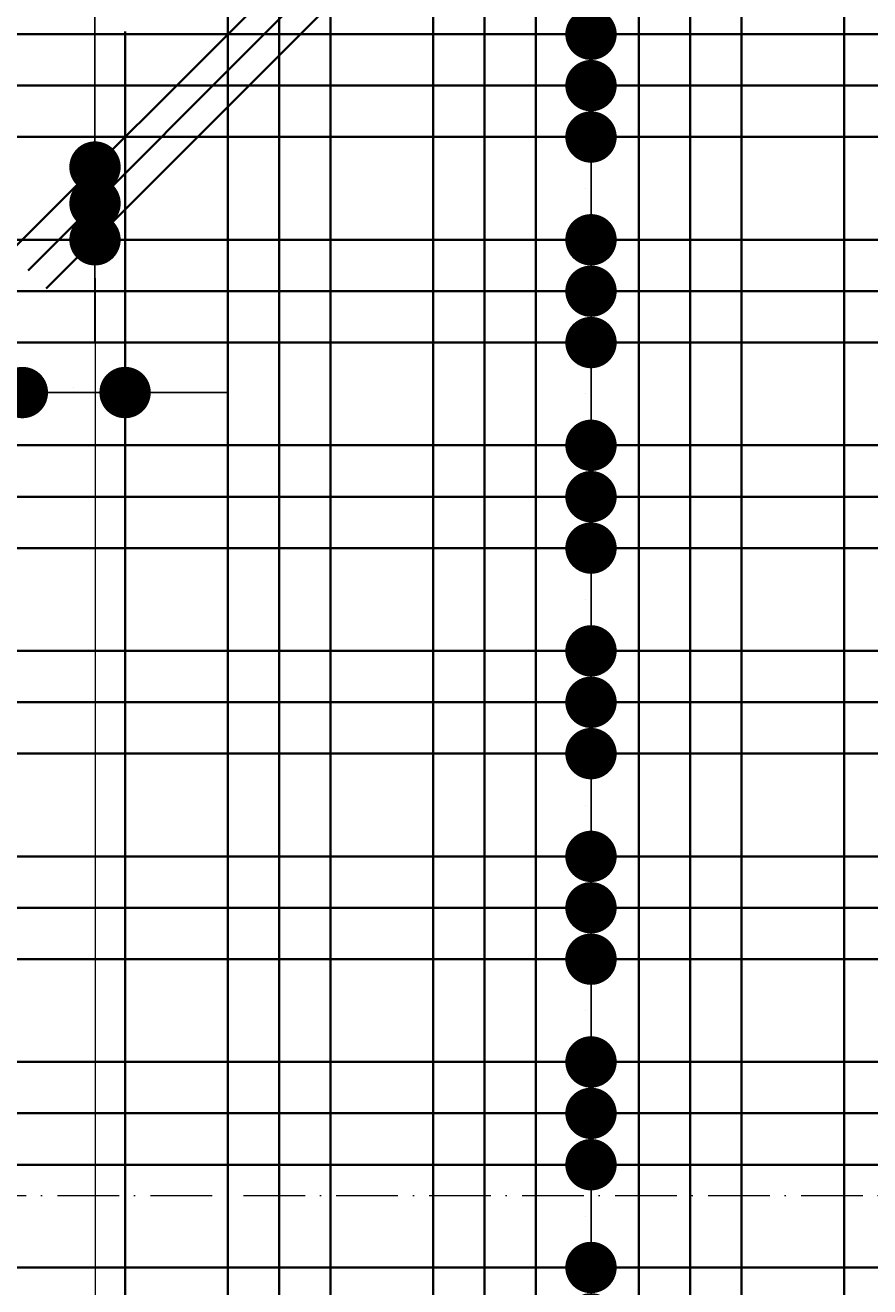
# Model space of a CAD drawing. Header units: millimetres. Extents: x 300938 to 312016, y 11971 to 20881.
# Tile 31 of 239: x 306791 to 306956, y 14106 to 14352. Entities that reach past the tile are written whole.
import ezdxf

# ---------------------------------------------------------------- set-up
doc = ezdxf.new("R2010")
doc.units = ezdxf.units.MM
doc.linetypes.add('ACAD_ISO10W100', pattern=[18, 12, -3, 0, -3])
for name, color, linetype, lineweight in [('konstrukcja wymiary', 1, 'Continuous', 13), ('osie', 5, 'ACAD_ISO10W100', 13), ('zbrojenie płyty', 141, 'Continuous', 35)]:
    doc.layers.add(name, color=color, linetype=linetype, lineweight=lineweight)
doc.styles.get("Standard").update_dxf_attribs({"font": 'romand.shx', "oblique": 10})
doc.dimstyles.new('kropki', dxfattribs={"dimtxt": 0.001, "dimasz": 10, "dimexe": 1.25, "dimexo": 0.625, "dimgap": 1, "dimtad": 1, "dimtxsty": 'Standard', "dimblk": 'DOT', "dimcen": 2.5, "dimadec": 0, "dimazin": 0, "dimtfac": 1, "dimtmove": 0, "dimatfit": 3, "dimfxl": 1, "dimfxlon": 1, "dimarcsym": 0})

# ---------------------------------------------------------------- blocks, each defined once
blk = doc.blocks.new('_Dot')
at = {"color": 0, "linetype": 'ByBlock', "lineweight": -2}
blk.add_line((-0.5, 0), (-1, 0), dxfattribs=at)
at = {"color": 0, "linetype": 'ByBlock', "const_width": 0.5}
blk.add_lwpolyline([(-0.25, 0, 1), (0.25, 0, 1)], format="xyb", close=True, dxfattribs=at)
blk = doc.blocks.new('*D2224')
at = {"layer": 'Defpoints', "color": 0, "transparency": 16777216}
for p in [(306890.94, 14100.22), (306901.66, 14100.22), (306890.94, 14090.22)]:
    blk.add_point(p, dxfattribs=at)
at = {"layer": 'konstrukcja wymiary', "color": 0, "lineweight": -2, "transparency": 16777216}
for p, q in [((306901.66, 14110.22), (306901.66, 14120.22)), ((306900.66, 14100.22), (306902.91, 14100.22)), ((306901.66, 14090.22), (306901.66, 14100.22)), ((306900.66, 14090.22), (306902.91, 14090.22)), ((306901.66, 14080.22), (306901.66, 14070.22))]:
    blk.add_line(p, q, dxfattribs=at)
at = {"layer": 'konstrukcja wymiary', "color": 0, "lineweight": -2, "transparency": 16777216, "xscale": 10, "yscale": 10, "zscale": 10}
for p, rotation in [((306901.66, 14100.22), 270), ((306901.66, 14090.22), 90)]:
    blk.add_blockref('_Dot', p, dxfattribs=dict(at, rotation=rotation))
at = {"layer": 'konstrukcja wymiary', "color": 0, "transparency": 16777216, "insert": (306900.66, 14095.22), "char_height": 0.001, "attachment_point": 5, "rotation": 90}
blk.add_mtext('10', dxfattribs=at)
blk = doc.blocks.new('*D2225')
at = {"layer": 'Defpoints', "color": 0, "transparency": 16777216}
for p in [(306890.94, 14110.22), (306901.66, 14110.22), (306890.94, 14100.22)]:
    blk.add_point(p, dxfattribs=at)
at = {"layer": 'konstrukcja wymiary', "color": 0, "lineweight": -2, "transparency": 16777216}
for p, q in [((306901.66, 14120.22), (306901.66, 14130.22)), ((306900.66, 14110.22), (306902.91, 14110.22)), ((306901.66, 14100.22), (306901.66, 14110.22)), ((306900.66, 14100.22), (306902.91, 14100.22)), ((306901.66, 14090.22), (306901.66, 14080.22))]:
    blk.add_line(p, q, dxfattribs=at)
at = {"layer": 'konstrukcja wymiary', "color": 0, "lineweight": -2, "transparency": 16777216, "xscale": 10, "yscale": 10, "zscale": 10}
for p, rotation in [((306901.66, 14110.22), 270), ((306901.66, 14100.22), 90)]:
    blk.add_blockref('_Dot', p, dxfattribs=dict(at, rotation=rotation))
at = {"layer": 'konstrukcja wymiary', "color": 0, "transparency": 16777216, "insert": (306900.66, 14105.22), "char_height": 0.001, "attachment_point": 5, "rotation": 90}
blk.add_mtext('10', dxfattribs=at)
blk = doc.blocks.new('*D2226')
at = {"layer": 'Defpoints', "color": 0, "transparency": 16777216}
for p in [(306890.94, 14130.22), (306901.66, 14130.22), (306890.94, 14110.22)]:
    blk.add_point(p, dxfattribs=at)
at = {"layer": 'konstrukcja wymiary', "color": 0, "lineweight": -2, "transparency": 16777216}
for p, q in [((306901.66, 14140.22), (306901.66, 14150.22)), ((306900.66, 14130.22), (306902.91, 14130.22)), ((306901.66, 14110.22), (306901.66, 14130.22)), ((306900.66, 14110.22), (306902.91, 14110.22)), ((306901.66, 14100.22), (306901.66, 14090.22))]:
    blk.add_line(p, q, dxfattribs=at)
at = {"layer": 'konstrukcja wymiary', "color": 0, "lineweight": -2, "transparency": 16777216, "xscale": 10, "yscale": 10, "zscale": 10}
for p, rotation in [((306901.66, 14130.22), 270), ((306901.66, 14110.22), 90)]:
    blk.add_blockref('_Dot', p, dxfattribs=dict(at, rotation=rotation))
at = {"layer": 'konstrukcja wymiary', "color": 0, "transparency": 16777216, "insert": (306900.66, 14120.22), "char_height": 0.001, "attachment_point": 5, "rotation": 90}
blk.add_mtext('20', dxfattribs=at)
blk = doc.blocks.new('*D2227')
at = {"layer": 'Defpoints', "color": 0, "transparency": 16777216}
for p in [(306890.94, 14140.22), (306901.66, 14140.22), (306890.94, 14130.22)]:
    blk.add_point(p, dxfattribs=at)
at = {"layer": 'konstrukcja wymiary', "color": 0, "lineweight": -2, "transparency": 16777216}
for p, q in [((306901.66, 14150.22), (306901.66, 14160.22)), ((306900.66, 14140.22), (306902.91, 14140.22)), ((306901.66, 14130.22), (306901.66, 14140.22)), ((306900.66, 14130.22), (306902.91, 14130.22)), ((306901.66, 14120.22), (306901.66, 14110.22))]:
    blk.add_line(p, q, dxfattribs=at)
at = {"layer": 'konstrukcja wymiary', "color": 0, "lineweight": -2, "transparency": 16777216, "xscale": 10, "yscale": 10, "zscale": 10}
for p, rotation in [((306901.66, 14140.22), 270), ((306901.66, 14130.22), 90)]:
    blk.add_blockref('_Dot', p, dxfattribs=dict(at, rotation=rotation))
at = {"layer": 'konstrukcja wymiary', "color": 0, "transparency": 16777216, "insert": (306900.66, 14135.22), "char_height": 0.001, "attachment_point": 5, "rotation": 90}
blk.add_mtext('10', dxfattribs=at)
blk = doc.blocks.new('*D2228')
at = {"layer": 'Defpoints', "color": 0, "transparency": 16777216}
for p in [(306890.94, 14150.22), (306901.66, 14150.22), (306890.94, 14140.22)]:
    blk.add_point(p, dxfattribs=at)
at = {"layer": 'konstrukcja wymiary', "color": 0, "lineweight": -2, "transparency": 16777216}
for p, q in [((306901.66, 14160.22), (306901.66, 14170.22)), ((306900.66, 14150.22), (306902.91, 14150.22)), ((306901.66, 14140.22), (306901.66, 14150.22)), ((306900.66, 14140.22), (306902.91, 14140.22)), ((306901.66, 14130.22), (306901.66, 14120.22))]:
    blk.add_line(p, q, dxfattribs=at)
at = {"layer": 'konstrukcja wymiary', "color": 0, "lineweight": -2, "transparency": 16777216, "xscale": 10, "yscale": 10, "zscale": 10}
for p, rotation in [((306901.66, 14150.22), 270), ((306901.66, 14140.22), 90)]:
    blk.add_blockref('_Dot', p, dxfattribs=dict(at, rotation=rotation))
at = {"layer": 'konstrukcja wymiary', "color": 0, "transparency": 16777216, "insert": (306900.66, 14145.22), "char_height": 0.001, "attachment_point": 5, "rotation": 90}
blk.add_mtext('10', dxfattribs=at)
blk = doc.blocks.new('*D2229')
at = {"layer": 'Defpoints', "color": 0, "transparency": 16777216}
for p in [(306890.94, 14170.22), (306901.66, 14170.22), (306890.94, 14150.22)]:
    blk.add_point(p, dxfattribs=at)
at = {"layer": 'konstrukcja wymiary', "color": 0, "lineweight": -2, "transparency": 16777216}
for p, q in [((306901.66, 14180.22), (306901.66, 14190.22)), ((306900.66, 14170.22), (306902.91, 14170.22)), ((306901.66, 14150.22), (306901.66, 14170.22)), ((306900.66, 14150.22), (306902.91, 14150.22)), ((306901.66, 14140.22), (306901.66, 14130.22))]:
    blk.add_line(p, q, dxfattribs=at)
at = {"layer": 'konstrukcja wymiary', "color": 0, "lineweight": -2, "transparency": 16777216, "xscale": 10, "yscale": 10, "zscale": 10}
for p, rotation in [((306901.66, 14170.22), 270), ((306901.66, 14150.22), 90)]:
    blk.add_blockref('_Dot', p, dxfattribs=dict(at, rotation=rotation))
at = {"layer": 'konstrukcja wymiary', "color": 0, "transparency": 16777216, "insert": (306900.66, 14160.22), "char_height": 0.001, "attachment_point": 5, "rotation": 90}
blk.add_mtext('20', dxfattribs=at)
blk = doc.blocks.new('*D2230')
at = {"layer": 'Defpoints', "color": 0, "transparency": 16777216}
for p in [(306890.94, 14180.22), (306901.66, 14180.22), (306890.94, 14170.22)]:
    blk.add_point(p, dxfattribs=at)
at = {"layer": 'konstrukcja wymiary', "color": 0, "lineweight": -2, "transparency": 16777216}
for p, q in [((306901.66, 14190.22), (306901.66, 14200.22)), ((306900.66, 14180.22), (306902.91, 14180.22)), ((306901.66, 14170.22), (306901.66, 14180.22)), ((306900.66, 14170.22), (306902.91, 14170.22)), ((306901.66, 14160.22), (306901.66, 14150.22))]:
    blk.add_line(p, q, dxfattribs=at)
at = {"layer": 'konstrukcja wymiary', "color": 0, "lineweight": -2, "transparency": 16777216, "xscale": 10, "yscale": 10, "zscale": 10}
for p, rotation in [((306901.66, 14180.22), 270), ((306901.66, 14170.22), 90)]:
    blk.add_blockref('_Dot', p, dxfattribs=dict(at, rotation=rotation))
at = {"layer": 'konstrukcja wymiary', "color": 0, "transparency": 16777216, "insert": (306900.66, 14175.22), "char_height": 0.001, "attachment_point": 5, "rotation": 90}
blk.add_mtext('10', dxfattribs=at)
blk = doc.blocks.new('*D2231')
at = {"layer": 'Defpoints', "color": 0, "transparency": 16777216}
for p in [(306890.94, 14190.22), (306901.66, 14190.22), (306890.94, 14180.22)]:
    blk.add_point(p, dxfattribs=at)
at = {"layer": 'konstrukcja wymiary', "color": 0, "lineweight": -2, "transparency": 16777216}
for p, q in [((306901.66, 14200.22), (306901.66, 14210.22)), ((306900.66, 14190.22), (306902.91, 14190.22)), ((306901.66, 14180.22), (306901.66, 14190.22)), ((306900.66, 14180.22), (306902.91, 14180.22)), ((306901.66, 14170.22), (306901.66, 14160.22))]:
    blk.add_line(p, q, dxfattribs=at)
at = {"layer": 'konstrukcja wymiary', "color": 0, "lineweight": -2, "transparency": 16777216, "xscale": 10, "yscale": 10, "zscale": 10}
for p, rotation in [((306901.66, 14190.22), 270), ((306901.66, 14180.22), 90)]:
    blk.add_blockref('_Dot', p, dxfattribs=dict(at, rotation=rotation))
at = {"layer": 'konstrukcja wymiary', "color": 0, "transparency": 16777216, "insert": (306900.66, 14185.22), "char_height": 0.001, "attachment_point": 5, "rotation": 90}
blk.add_mtext('10', dxfattribs=at)
blk = doc.blocks.new('*D2232')
at = {"layer": 'Defpoints', "color": 0, "transparency": 16777216}
for p in [(306890.94, 14210.22), (306901.66, 14210.22), (306890.94, 14190.22)]:
    blk.add_point(p, dxfattribs=at)
at = {"layer": 'konstrukcja wymiary', "color": 0, "lineweight": -2, "transparency": 16777216}
for p, q in [((306901.66, 14220.22), (306901.66, 14230.22)), ((306900.66, 14210.22), (306902.91, 14210.22)), ((306901.66, 14190.22), (306901.66, 14210.22)), ((306900.66, 14190.22), (306902.91, 14190.22)), ((306901.66, 14180.22), (306901.66, 14170.22))]:
    blk.add_line(p, q, dxfattribs=at)
at = {"layer": 'konstrukcja wymiary', "color": 0, "lineweight": -2, "transparency": 16777216, "xscale": 10, "yscale": 10, "zscale": 10}
for p, rotation in [((306901.66, 14210.22), 270), ((306901.66, 14190.22), 90)]:
    blk.add_blockref('_Dot', p, dxfattribs=dict(at, rotation=rotation))
at = {"layer": 'konstrukcja wymiary', "color": 0, "transparency": 16777216, "insert": (306900.66, 14200.22), "char_height": 0.001, "attachment_point": 5, "rotation": 90}
blk.add_mtext('20', dxfattribs=at)
blk = doc.blocks.new('*D2233')
at = {"layer": 'Defpoints', "color": 0, "transparency": 16777216}
for p in [(306890.94, 14220.22), (306901.66, 14220.22), (306890.94, 14210.22)]:
    blk.add_point(p, dxfattribs=at)
at = {"layer": 'konstrukcja wymiary', "color": 0, "lineweight": -2, "transparency": 16777216}
for p, q in [((306901.66, 14230.22), (306901.66, 14240.22)), ((306900.66, 14220.22), (306902.91, 14220.22)), ((306901.66, 14210.22), (306901.66, 14220.22)), ((306900.66, 14210.22), (306902.91, 14210.22)), ((306901.66, 14200.22), (306901.66, 14190.22))]:
    blk.add_line(p, q, dxfattribs=at)
at = {"layer": 'konstrukcja wymiary', "color": 0, "lineweight": -2, "transparency": 16777216, "xscale": 10, "yscale": 10, "zscale": 10}
for p, rotation in [((306901.66, 14220.22), 270), ((306901.66, 14210.22), 90)]:
    blk.add_blockref('_Dot', p, dxfattribs=dict(at, rotation=rotation))
at = {"layer": 'konstrukcja wymiary', "color": 0, "transparency": 16777216, "insert": (306900.66, 14215.22), "char_height": 0.001, "attachment_point": 5, "rotation": 90}
blk.add_mtext('10', dxfattribs=at)
blk = doc.blocks.new('*D2234')
at = {"layer": 'Defpoints', "color": 0, "transparency": 16777216}
for p in [(306890.94, 14230.22), (306901.66, 14230.22), (306890.94, 14220.22)]:
    blk.add_point(p, dxfattribs=at)
at = {"layer": 'konstrukcja wymiary', "color": 0, "lineweight": -2, "transparency": 16777216}
for p, q in [((306901.66, 14240.22), (306901.66, 14250.22)), ((306900.66, 14230.22), (306902.91, 14230.22)), ((306901.66, 14220.22), (306901.66, 14230.22)), ((306900.66, 14220.22), (306902.91, 14220.22)), ((306901.66, 14210.22), (306901.66, 14200.22))]:
    blk.add_line(p, q, dxfattribs=at)
at = {"layer": 'konstrukcja wymiary', "color": 0, "lineweight": -2, "transparency": 16777216, "xscale": 10, "yscale": 10, "zscale": 10}
for p, rotation in [((306901.66, 14230.22), 270), ((306901.66, 14220.22), 90)]:
    blk.add_blockref('_Dot', p, dxfattribs=dict(at, rotation=rotation))
at = {"layer": 'konstrukcja wymiary', "color": 0, "transparency": 16777216, "insert": (306900.66, 14225.22), "char_height": 0.001, "attachment_point": 5, "rotation": 90}
blk.add_mtext('10', dxfattribs=at)
blk = doc.blocks.new('*D2235')
at = {"layer": 'Defpoints', "color": 0, "transparency": 16777216}
for p in [(306890.94, 14250.22), (306901.66, 14250.22), (306890.94, 14230.22)]:
    blk.add_point(p, dxfattribs=at)
at = {"layer": 'konstrukcja wymiary', "color": 0, "lineweight": -2, "transparency": 16777216}
for p, q in [((306901.66, 14260.22), (306901.66, 14270.22)), ((306900.66, 14250.22), (306902.91, 14250.22)), ((306901.66, 14230.22), (306901.66, 14250.22)), ((306900.66, 14230.22), (306902.91, 14230.22)), ((306901.66, 14220.22), (306901.66, 14210.22))]:
    blk.add_line(p, q, dxfattribs=at)
at = {"layer": 'konstrukcja wymiary', "color": 0, "lineweight": -2, "transparency": 16777216, "xscale": 10, "yscale": 10, "zscale": 10}
for p, rotation in [((306901.66, 14250.22), 270), ((306901.66, 14230.22), 90)]:
    blk.add_blockref('_Dot', p, dxfattribs=dict(at, rotation=rotation))
at = {"layer": 'konstrukcja wymiary', "color": 0, "transparency": 16777216, "insert": (306900.66, 14240.22), "char_height": 0.001, "attachment_point": 5, "rotation": 90}
blk.add_mtext('20', dxfattribs=at)
blk = doc.blocks.new('*D2236')
at = {"layer": 'Defpoints', "color": 0, "transparency": 16777216}
for p in [(306890.94, 14260.22), (306901.66, 14260.22), (306890.94, 14250.22)]:
    blk.add_point(p, dxfattribs=at)
at = {"layer": 'konstrukcja wymiary', "color": 0, "lineweight": -2, "transparency": 16777216}
for p, q in [((306901.66, 14270.22), (306901.66, 14280.22)), ((306900.66, 14260.22), (306902.91, 14260.22)), ((306901.66, 14250.22), (306901.66, 14260.22)), ((306900.66, 14250.22), (306902.91, 14250.22)), ((306901.66, 14240.22), (306901.66, 14230.22))]:
    blk.add_line(p, q, dxfattribs=at)
at = {"layer": 'konstrukcja wymiary', "color": 0, "lineweight": -2, "transparency": 16777216, "xscale": 10, "yscale": 10, "zscale": 10}
for p, rotation in [((306901.66, 14260.22), 270), ((306901.66, 14250.22), 90)]:
    blk.add_blockref('_Dot', p, dxfattribs=dict(at, rotation=rotation))
at = {"layer": 'konstrukcja wymiary', "color": 0, "transparency": 16777216, "insert": (306900.66, 14255.22), "char_height": 0.001, "attachment_point": 5, "rotation": 90}
blk.add_mtext('10', dxfattribs=at)
blk = doc.blocks.new('*D2237')
at = {"layer": 'Defpoints', "color": 0, "transparency": 16777216}
for p in [(306890.94, 14270.22), (306901.66, 14270.22), (306890.94, 14260.22)]:
    blk.add_point(p, dxfattribs=at)
at = {"layer": 'konstrukcja wymiary', "color": 0, "lineweight": -2, "transparency": 16777216}
for p, q in [((306901.66, 14280.22), (306901.66, 14290.22)), ((306900.66, 14270.22), (306902.91, 14270.22)), ((306901.66, 14260.22), (306901.66, 14270.22)), ((306900.66, 14260.22), (306902.91, 14260.22)), ((306901.66, 14250.22), (306901.66, 14240.22))]:
    blk.add_line(p, q, dxfattribs=at)
at = {"layer": 'konstrukcja wymiary', "color": 0, "lineweight": -2, "transparency": 16777216, "xscale": 10, "yscale": 10, "zscale": 10}
for p, rotation in [((306901.66, 14270.22), 270), ((306901.66, 14260.22), 90)]:
    blk.add_blockref('_Dot', p, dxfattribs=dict(at, rotation=rotation))
at = {"layer": 'konstrukcja wymiary', "color": 0, "transparency": 16777216, "insert": (306900.66, 14265.22), "char_height": 0.001, "attachment_point": 5, "rotation": 90}
blk.add_mtext('10', dxfattribs=at)
blk = doc.blocks.new('*D2238')
at = {"layer": 'Defpoints', "color": 0, "transparency": 16777216}
for p in [(306890.94, 14290.22), (306901.66, 14290.22), (306890.94, 14270.22)]:
    blk.add_point(p, dxfattribs=at)
at = {"layer": 'konstrukcja wymiary', "color": 0, "lineweight": -2, "transparency": 16777216}
for p, q in [((306901.66, 14300.22), (306901.66, 14310.22)), ((306900.66, 14290.22), (306902.91, 14290.22)), ((306901.66, 14270.22), (306901.66, 14290.22)), ((306900.66, 14270.22), (306902.91, 14270.22)), ((306901.66, 14260.22), (306901.66, 14250.22))]:
    blk.add_line(p, q, dxfattribs=at)
at = {"layer": 'konstrukcja wymiary', "color": 0, "lineweight": -2, "transparency": 16777216, "xscale": 10, "yscale": 10, "zscale": 10}
for p, rotation in [((306901.66, 14290.22), 270), ((306901.66, 14270.22), 90)]:
    blk.add_blockref('_Dot', p, dxfattribs=dict(at, rotation=rotation))
at = {"layer": 'konstrukcja wymiary', "color": 0, "transparency": 16777216, "insert": (306900.66, 14280.22), "char_height": 0.001, "attachment_point": 5, "rotation": 90}
blk.add_mtext('20', dxfattribs=at)
blk = doc.blocks.new('*D2239')
at = {"layer": 'Defpoints', "color": 0, "transparency": 16777216}
for p in [(306890.94, 14300.22), (306901.66, 14300.22), (306890.94, 14290.22)]:
    blk.add_point(p, dxfattribs=at)
at = {"layer": 'konstrukcja wymiary', "color": 0, "lineweight": -2, "transparency": 16777216}
for p, q in [((306901.66, 14310.22), (306901.66, 14320.22)), ((306900.66, 14300.22), (306902.91, 14300.22)), ((306901.66, 14290.22), (306901.66, 14300.22)), ((306900.66, 14290.22), (306902.91, 14290.22)), ((306901.66, 14280.22), (306901.66, 14270.22))]:
    blk.add_line(p, q, dxfattribs=at)
at = {"layer": 'konstrukcja wymiary', "color": 0, "lineweight": -2, "transparency": 16777216, "xscale": 10, "yscale": 10, "zscale": 10}
for p, rotation in [((306901.66, 14300.22), 270), ((306901.66, 14290.22), 90)]:
    blk.add_blockref('_Dot', p, dxfattribs=dict(at, rotation=rotation))
at = {"layer": 'konstrukcja wymiary', "color": 0, "transparency": 16777216, "insert": (306900.66, 14295.22), "char_height": 0.001, "attachment_point": 5, "rotation": 90}
blk.add_mtext('10', dxfattribs=at)
blk = doc.blocks.new('*D2240')
at = {"layer": 'Defpoints', "color": 0, "transparency": 16777216}
for p in [(306890.94, 14310.22), (306901.66, 14310.22), (306890.94, 14300.22)]:
    blk.add_point(p, dxfattribs=at)
at = {"layer": 'konstrukcja wymiary', "color": 0, "lineweight": -2, "transparency": 16777216}
for p, q in [((306901.66, 14320.22), (306901.66, 14330.22)), ((306900.66, 14310.22), (306902.91, 14310.22)), ((306901.66, 14300.22), (306901.66, 14310.22)), ((306900.66, 14300.22), (306902.91, 14300.22)), ((306901.66, 14290.22), (306901.66, 14280.22))]:
    blk.add_line(p, q, dxfattribs=at)
at = {"layer": 'konstrukcja wymiary', "color": 0, "lineweight": -2, "transparency": 16777216, "xscale": 10, "yscale": 10, "zscale": 10}
for p, rotation in [((306901.66, 14310.22), 270), ((306901.66, 14300.22), 90)]:
    blk.add_blockref('_Dot', p, dxfattribs=dict(at, rotation=rotation))
at = {"layer": 'konstrukcja wymiary', "color": 0, "transparency": 16777216, "insert": (306900.66, 14305.22), "char_height": 0.001, "attachment_point": 5, "rotation": 90}
blk.add_mtext('10', dxfattribs=at)
blk = doc.blocks.new('*D2241')
at = {"layer": 'Defpoints', "color": 0, "transparency": 16777216}
for p in [(306890.94, 14330.22), (306901.66, 14330.22), (306890.94, 14310.22)]:
    blk.add_point(p, dxfattribs=at)
at = {"layer": 'konstrukcja wymiary', "color": 0, "lineweight": -2, "transparency": 16777216}
for p, q in [((306901.66, 14340.22), (306901.66, 14350.22)), ((306900.66, 14330.22), (306902.91, 14330.22)), ((306901.66, 14310.22), (306901.66, 14330.22)), ((306900.66, 14310.22), (306902.91, 14310.22)), ((306901.66, 14300.22), (306901.66, 14290.22))]:
    blk.add_line(p, q, dxfattribs=at)
at = {"layer": 'konstrukcja wymiary', "color": 0, "lineweight": -2, "transparency": 16777216, "xscale": 10, "yscale": 10, "zscale": 10}
for p, rotation in [((306901.66, 14330.22), 270), ((306901.66, 14310.22), 90)]:
    blk.add_blockref('_Dot', p, dxfattribs=dict(at, rotation=rotation))
at = {"layer": 'konstrukcja wymiary', "color": 0, "transparency": 16777216, "insert": (306900.66, 14320.22), "char_height": 0.001, "attachment_point": 5, "rotation": 90}
blk.add_mtext('20', dxfattribs=at)
blk = doc.blocks.new('*D2242')
at = {"layer": 'Defpoints', "color": 0, "transparency": 16777216}
for p in [(306890.94, 14340.22), (306901.66, 14340.22), (306890.94, 14330.22)]:
    blk.add_point(p, dxfattribs=at)
at = {"layer": 'konstrukcja wymiary', "color": 0, "lineweight": -2, "transparency": 16777216}
for p, q in [((306901.66, 14350.22), (306901.66, 14360.22)), ((306900.66, 14340.22), (306902.91, 14340.22)), ((306901.66, 14330.22), (306901.66, 14340.22)), ((306900.66, 14330.22), (306902.91, 14330.22)), ((306901.66, 14320.22), (306901.66, 14310.22))]:
    blk.add_line(p, q, dxfattribs=at)
at = {"layer": 'konstrukcja wymiary', "color": 0, "lineweight": -2, "transparency": 16777216, "xscale": 10, "yscale": 10, "zscale": 10}
for p, rotation in [((306901.66, 14340.22), 270), ((306901.66, 14330.22), 90)]:
    blk.add_blockref('_Dot', p, dxfattribs=dict(at, rotation=rotation))
at = {"layer": 'konstrukcja wymiary', "color": 0, "transparency": 16777216, "insert": (306900.66, 14335.22), "char_height": 0.001, "attachment_point": 5, "rotation": 90}
blk.add_mtext('10', dxfattribs=at)
blk = doc.blocks.new('*D2243')
at = {"layer": 'Defpoints', "color": 0, "transparency": 16777216}
for p in [(306890.94, 14350.22), (306901.66, 14350.22), (306890.94, 14340.22)]:
    blk.add_point(p, dxfattribs=at)
at = {"layer": 'konstrukcja wymiary', "color": 0, "lineweight": -2, "transparency": 16777216}
for p, q in [((306901.66, 14360.22), (306901.66, 14370.22)), ((306900.66, 14350.22), (306902.91, 14350.22)), ((306901.66, 14340.22), (306901.66, 14350.22)), ((306900.66, 14340.22), (306902.91, 14340.22)), ((306901.66, 14330.22), (306901.66, 14320.22))]:
    blk.add_line(p, q, dxfattribs=at)
at = {"layer": 'konstrukcja wymiary', "color": 0, "lineweight": -2, "transparency": 16777216, "xscale": 10, "yscale": 10, "zscale": 10}
for p, rotation in [((306901.66, 14350.22), 270), ((306901.66, 14340.22), 90)]:
    blk.add_blockref('_Dot', p, dxfattribs=dict(at, rotation=rotation))
at = {"layer": 'konstrukcja wymiary', "color": 0, "transparency": 16777216, "insert": (306900.66, 14345.22), "char_height": 0.001, "attachment_point": 5, "rotation": 90}
blk.add_mtext('10', dxfattribs=at)
blk = doc.blocks.new('*D2244')
at = {"layer": 'Defpoints', "color": 0, "transparency": 16777216}
for p in [(306890.94, 14365.77), (306901.66, 14365.77), (306890.94, 14350.22)]:
    blk.add_point(p, dxfattribs=at)
at = {"layer": 'konstrukcja wymiary', "color": 0, "lineweight": -2, "transparency": 16777216}
for p, q in [((306901.66, 14375.77), (306901.66, 14385.77)), ((306900.66, 14365.77), (306902.91, 14365.77)), ((306901.66, 14350.22), (306901.66, 14365.77)), ((306900.66, 14350.22), (306902.91, 14350.22)), ((306901.66, 14340.22), (306901.66, 14330.22))]:
    blk.add_line(p, q, dxfattribs=at)
at = {"layer": 'konstrukcja wymiary', "color": 0, "lineweight": -2, "transparency": 16777216, "xscale": 10, "yscale": 10, "zscale": 10}
for p, rotation in [((306901.66, 14365.77), 270), ((306901.66, 14350.22), 90)]:
    blk.add_blockref('_Dot', p, dxfattribs=dict(at, rotation=rotation))
at = {"layer": 'konstrukcja wymiary', "color": 0, "transparency": 16777216, "insert": (306900.66, 14358), "char_height": 0.001, "attachment_point": 5, "rotation": 90}
blk.add_mtext('15,54', dxfattribs=at)
blk = doc.blocks.new('*D2245')
at = {"layer": 'Defpoints', "color": 0, "transparency": 16777216}
for p in [(306890.94, 14381.72), (306901.66, 14381.72), (306890.94, 14365.77)]:
    blk.add_point(p, dxfattribs=at)
at = {"layer": 'konstrukcja wymiary', "color": 0, "lineweight": -2, "transparency": 16777216}
for p, q in [((306901.66, 14391.72), (306901.66, 14401.72)), ((306900.66, 14381.72), (306902.91, 14381.72)), ((306901.66, 14365.77), (306901.66, 14381.72)), ((306900.66, 14365.77), (306902.91, 14365.77)), ((306901.66, 14355.77), (306901.66, 14345.77))]:
    blk.add_line(p, q, dxfattribs=at)
at = {"layer": 'konstrukcja wymiary', "color": 0, "lineweight": -2, "transparency": 16777216, "xscale": 10, "yscale": 10, "zscale": 10}
for p, rotation in [((306901.66, 14381.72), 270), ((306901.66, 14365.77), 90)]:
    blk.add_blockref('_Dot', p, dxfattribs=dict(at, rotation=rotation))
at = {"layer": 'konstrukcja wymiary', "color": 0, "transparency": 16777216, "insert": (306900.66, 14373.75), "char_height": 0.001, "attachment_point": 5, "rotation": 90}
blk.add_mtext('15,96', dxfattribs=at)
blk = doc.blocks.new('*D2396')
at = {"layer": 'Defpoints', "color": 0, "transparency": 16777216}
for p in [(306770.94, 14290.22), (306790.94, 14290.22), (306790.94, 14280.49)]:
    blk.add_point(p, dxfattribs=at)
at = {"layer": 'konstrukcja wymiary', "color": 0, "lineweight": -2, "transparency": 16777216}
for p, q in [((306770.94, 14281.49), (306770.94, 14279.24)), ((306790.94, 14281.49), (306790.94, 14279.24)), ((306760.94, 14280.49), (306750.94, 14280.49)), ((306770.94, 14280.49), (306790.94, 14280.49)), ((306800.94, 14280.49), (306810.94, 14280.49))]:
    blk.add_line(p, q, dxfattribs=at)
at = {"layer": 'konstrukcja wymiary', "color": 0, "lineweight": -2, "transparency": 16777216, "xscale": 10, "yscale": 10, "zscale": 10}
blk.add_blockref('_Dot', (306770.94, 14280.49), dxfattribs=at)
at = {"layer": 'konstrukcja wymiary', "color": 0, "lineweight": -2, "transparency": 16777216, "xscale": 10, "yscale": 10, "zscale": 10, "rotation": 180}
blk.add_blockref('_Dot', (306790.94, 14280.49), dxfattribs=at)
at = {"layer": 'konstrukcja wymiary', "color": 0, "transparency": 16777216, "insert": (306780.94, 14281.49), "char_height": 0.001, "attachment_point": 5}
blk.add_mtext('20', dxfattribs=at)
blk = doc.blocks.new('*D2397')
at = {"layer": 'Defpoints', "color": 0, "transparency": 16777216}
for p in [(306790.94, 14290.22), (306810.94, 14290.22), (306810.94, 14280.49)]:
    blk.add_point(p, dxfattribs=at)
at = {"layer": 'konstrukcja wymiary', "color": 0, "lineweight": -2, "transparency": 16777216}
for p, q in [((306790.94, 14281.49), (306790.94, 14279.24)), ((306810.94, 14281.49), (306810.94, 14279.24)), ((306780.94, 14280.49), (306770.94, 14280.49)), ((306790.94, 14280.49), (306810.94, 14280.49)), ((306820.94, 14280.49), (306830.94, 14280.49))]:
    blk.add_line(p, q, dxfattribs=at)
at = {"layer": 'konstrukcja wymiary', "color": 0, "lineweight": -2, "transparency": 16777216, "xscale": 10, "yscale": 10, "zscale": 10}
blk.add_blockref('_Dot', (306790.94, 14280.49), dxfattribs=at)
at = {"layer": 'konstrukcja wymiary', "color": 0, "lineweight": -2, "transparency": 16777216, "xscale": 10, "yscale": 10, "zscale": 10, "rotation": 180}
blk.add_blockref('_Dot', (306810.94, 14280.49), dxfattribs=at)
at = {"layer": 'konstrukcja wymiary', "color": 0, "transparency": 16777216, "insert": (306800.94, 14281.49), "char_height": 0.001, "attachment_point": 5}
blk.add_mtext('20', dxfattribs=at)
blk = doc.blocks.new('*D2866')
at = {"layer": 'Defpoints', "color": 0, "transparency": 16777216}
for p in [(306805.08, 14422.08), (306805.08, 14310.22), (306805.08, 14310.22)]:
    blk.add_point(p, dxfattribs=at)
at = {"layer": 'konstrukcja wymiary', "color": 0, "lineweight": -2, "transparency": 16777216}
for p, q in [((306805.08, 14422.08), (306806.33, 14422.08)), ((306805.08, 14412.08), (306805.08, 14320.22)), ((306805.08, 14310.22), (306806.33, 14310.22))]:
    blk.add_line(p, q, dxfattribs=at)
at = {"layer": 'konstrukcja wymiary', "color": 0, "lineweight": -2, "transparency": 16777216, "xscale": 10, "yscale": 10, "zscale": 10}
for p, rotation in [((306805.08, 14422.08), 90), ((306805.08, 14310.22), 270)]:
    blk.add_blockref('_Dot', p, dxfattribs=dict(at, rotation=rotation))
at = {"layer": 'konstrukcja wymiary', "color": 0, "transparency": 16777216, "insert": (306804.08, 14366.15), "char_height": 0.001, "attachment_point": 5, "rotation": 90}
blk.add_mtext('111,86', dxfattribs=at)
blk = doc.blocks.new('*D2867')
at = {"layer": 'Defpoints', "color": 0, "transparency": 16777216}
for p in [(306805.08, 14317.29), (306805.08, 14317.29), (306805.08, 14310.22)]:
    blk.add_point(p, dxfattribs=at)
at = {"layer": 'konstrukcja wymiary', "color": 0, "lineweight": -2, "transparency": 16777216}
for p, q in [((306805.08, 14327.29), (306805.08, 14337.29)), ((306805.08, 14317.29), (306806.33, 14317.29)), ((306805.08, 14310.22), (306805.08, 14317.29)), ((306805.08, 14310.22), (306806.33, 14310.22)), ((306805.08, 14300.22), (306805.08, 14290.22))]:
    blk.add_line(p, q, dxfattribs=at)
at = {"layer": 'konstrukcja wymiary', "color": 0, "lineweight": -2, "transparency": 16777216, "xscale": 10, "yscale": 10, "zscale": 10}
for p, rotation in [((306805.08, 14317.29), 270), ((306805.08, 14310.22), 90)]:
    blk.add_blockref('_Dot', p, dxfattribs=dict(at, rotation=rotation))
at = {"layer": 'konstrukcja wymiary', "color": 0, "transparency": 16777216, "insert": (306804.08, 14313.76), "char_height": 0.001, "attachment_point": 5, "rotation": 90}
blk.add_mtext('7,07', dxfattribs=at)
blk = doc.blocks.new('*D2868')
at = {"layer": 'Defpoints', "color": 0, "transparency": 16777216}
for p in [(306805.08, 14324.37), (306805.08, 14324.37), (306805.08, 14317.29)]:
    blk.add_point(p, dxfattribs=at)
at = {"layer": 'konstrukcja wymiary', "color": 0, "lineweight": -2, "transparency": 16777216}
for p, q in [((306805.08, 14334.37), (306805.08, 14344.37)), ((306805.08, 14324.37), (306806.33, 14324.37)), ((306805.08, 14317.29), (306805.08, 14324.37)), ((306805.08, 14317.29), (306806.33, 14317.29)), ((306805.08, 14307.29), (306805.08, 14297.29))]:
    blk.add_line(p, q, dxfattribs=at)
at = {"layer": 'konstrukcja wymiary', "color": 0, "lineweight": -2, "transparency": 16777216, "xscale": 10, "yscale": 10, "zscale": 10}
for p, rotation in [((306805.08, 14324.37), 270), ((306805.08, 14317.29), 90)]:
    blk.add_blockref('_Dot', p, dxfattribs=dict(at, rotation=rotation))
at = {"layer": 'konstrukcja wymiary', "color": 0, "transparency": 16777216, "insert": (306804.08, 14320.83), "char_height": 0.001, "attachment_point": 5, "rotation": 90}
blk.add_mtext('7,07', dxfattribs=at)

msp = doc.modelspace()

# ---------------------------------------------------------------- linework, layer by layer
at = {"layer": 'konstrukcja wymiary'}
msp.add_line((306805.082, 14302.724), (306805.082, 14021.066), dxfattribs=at)
at = {"layer": 'osie'}
msp.add_line((306435.771, 14124.224), (308440.491, 14124.224), dxfattribs=at)
at = {"layer": 'zbrojenie płyty'}
for p, q in [((306830.94, 14054.724), (306830.94, 14708.724)), ((306840.94, 14054.724), (306840.94, 14708.724)), ((306850.94, 14054.724), (306850.94, 14708.724)), ((306870.94, 14054.724), (306870.94, 14708.724)), ((306880.94, 14054.724), (306880.94, 14708.724)), ((306890.94, 14054.724), (306890.94, 14708.724)), ((306910.94, 14054.724), (306910.94, 14708.724)), ((306920.94, 14054.724), (306920.94, 14708.724)), ((306930.94, 14054.724), (306930.94, 14708.724)), ((306950.94, 14054.724), (306950.94, 14708.724)), ((306788.513, 14307.797), (306873.366, 14392.65)), ((306792.049, 14304.262), (306876.902, 14389.115)), ((306795.584, 14300.726), (306880.437, 14385.579)), ((306640.94, 14350.224), (307279.94, 14350.224)), ((306810.94, 14054.724), (306810.94, 14350.724)), ((306640.94, 14340.224), (307279.94, 14340.224)), ((306640.94, 14330.224), (307279.94, 14330.224)), ((306640.94, 14310.224), (307279.94, 14310.224)), ((306640.94, 14300.224), (307279.94, 14300.224)), ((306640.94, 14290.224), (307279.94, 14290.224)), ((306640.94, 14270.224), (307279.94, 14270.224)), ((306640.94, 14260.224), (307279.94, 14260.224)), ((306640.94, 14250.224), (307279.94, 14250.224)), ((306640.94, 14230.224), (307279.94, 14230.224)), ((306640.94, 14220.224), (307279.94, 14220.224)), ((306640.94, 14210.224), (307279.94, 14210.224)), ((306640.94, 14190.224), (307279.94, 14190.224)), ((306640.94, 14180.224), (307279.94, 14180.224)), ((306640.94, 14170.224), (307279.94, 14170.224)), ((306640.94, 14150.224), (307279.94, 14150.224)), ((306640.94, 14140.224), (307279.94, 14140.224)), ((306640.94, 14130.224), (307279.94, 14130.224)), ((306640.94, 14110.224), (307279.94, 14110.224))]:
    msp.add_line(p, q, dxfattribs=at)

# ---------------------------------------------------------------- dimensions: what is measured, and where the dimension line sits
at = {"layer": 'konstrukcja wymiary'}
for base, p1, p2, picture, middle in [((306805.082, 14310.224), (306805.082, 14422.082), (306805.082, 14310.224), '*D2866', (306804.081, 14366.153)), ((306901.661, 14381.724), (306890.94, 14365.768), (306890.94, 14381.724), '*D2245', (306900.66, 14373.746)), ((306901.661, 14365.768), (306890.94, 14350.224), (306890.94, 14365.768), '*D2244', (306900.66, 14357.996)), ((306901.661, 14350.224), (306890.94, 14340.224), (306890.94, 14350.224), '*D2243', (306900.66, 14345.224)), ((306901.661, 14340.224), (306890.94, 14330.224), (306890.94, 14340.224), '*D2242', (306900.66, 14335.224)), ((306901.661, 14330.224), (306890.94, 14310.224), (306890.94, 14330.224), '*D2241', (306900.66, 14320.224)), ((306805.082, 14324.366), (306805.082, 14317.295), (306805.082, 14324.366), '*D2868', (306804.081, 14320.83)), ((306805.082, 14317.295), (306805.082, 14310.224), (306805.082, 14317.295), '*D2867', (306804.081, 14313.759)), ((306901.661, 14310.224), (306890.94, 14300.224), (306890.94, 14310.224), '*D2240', (306900.66, 14305.224)), ((306901.661, 14300.224), (306890.94, 14290.224), (306890.94, 14300.224), '*D2239', (306900.66, 14295.224)), ((306901.661, 14290.224), (306890.94, 14270.224), (306890.94, 14290.224), '*D2238', (306900.66, 14280.224)), ((306901.661, 14270.224), (306890.94, 14260.224), (306890.94, 14270.224), '*D2237', (306900.66, 14265.224)), ((306901.661, 14260.224), (306890.94, 14250.224), (306890.94, 14260.224), '*D2236', (306900.66, 14255.224)), ((306901.661, 14250.224), (306890.94, 14230.224), (306890.94, 14250.224), '*D2235', (306900.66, 14240.224)), ((306901.661, 14230.224), (306890.94, 14220.224), (306890.94, 14230.224), '*D2234', (306900.66, 14225.224)), ((306901.661, 14220.224), (306890.94, 14210.224), (306890.94, 14220.224), '*D2233', (306900.66, 14215.224)), ((306901.661, 14210.224), (306890.94, 14190.224), (306890.94, 14210.224), '*D2232', (306900.66, 14200.224)), ((306901.661, 14190.224), (306890.94, 14180.224), (306890.94, 14190.224), '*D2231', (306900.66, 14185.224)), ((306901.661, 14180.224), (306890.94, 14170.224), (306890.94, 14180.224), '*D2230', (306900.66, 14175.224)), ((306901.661, 14170.224), (306890.94, 14150.224), (306890.94, 14170.224), '*D2229', (306900.66, 14160.224)), ((306901.661, 14150.224), (306890.94, 14140.224), (306890.94, 14150.224), '*D2228', (306900.66, 14145.224)), ((306901.661, 14140.224), (306890.94, 14130.224), (306890.94, 14140.224), '*D2227', (306900.66, 14135.224)), ((306901.661, 14130.224), (306890.94, 14110.224), (306890.94, 14130.224), '*D2226', (306900.66, 14120.224)), ((306901.661, 14110.224), (306890.94, 14100.224), (306890.94, 14110.224), '*D2225', (306900.66, 14105.224))]:
    dim = msp.add_linear_dim(base=base, p1=p1, p2=p2, angle=90, dimstyle='kropki', override={"dimtmove": 1}, dxfattribs=at)
    dim.commit()
    dim.dimension.update_dxf_attribs({"geometry": picture, "text_midpoint": middle})
for base, p1, p2, picture, middle in [((306790.94, 14280.491), (306770.94, 14290.224), (306790.94, 14290.224), '*D2396', (306780.94, 14281.492)), ((306810.94, 14280.491), (306790.94, 14290.224), (306810.94, 14290.224), '*D2397', (306800.94, 14281.492))]:
    dim = msp.add_linear_dim(base=base, p1=p1, p2=p2, dimstyle='kropki', override={"dimtmove": 1}, dxfattribs=at)
    dim.commit()
    dim.dimension.update_dxf_attribs({"geometry": picture, "text_midpoint": middle})
dim = msp.add_linear_dim(base=(306901.661, 14100.224), p1=(306890.94, 14090.224), p2=(306890.94, 14100.224), angle=90, dimstyle='kropki', dxfattribs=at)
dim.commit()
dim.dimension.update_dxf_attribs({"geometry": '*D2224', "text_midpoint": (306900.66, 14095.224)})

doc.saveas('drawing.dxf')
